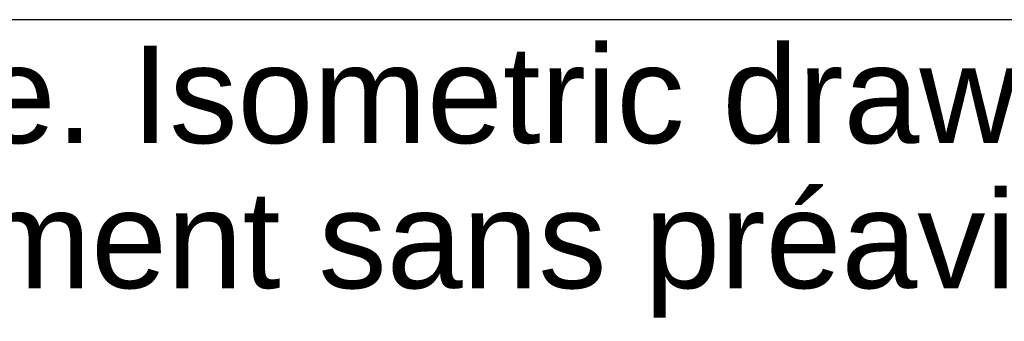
# Model space of a CAD drawing. Header units: inches. Extents: x 0 to 81.1, y 0 to 59.8.
# Tile 9 of 18: x 70.8 to 74.2, y 7 to 8. Entities that reach past the tile are written whole.
import ezdxf

# ---------------------------------------------------------------- set-up
doc = ezdxf.new("R2010")
doc.units = ezdxf.units.IN
doc.header["$MEASUREMENT"] = 0
doc.layers.add('Default', color=7, linetype='Continuous')

# ---------------------------------------------------------------- blocks, each defined once
blk = doc.blocks.new('Block13')
at = {"layer": 'Default', "color": 7, "linetype": 'Continuous'}
blk.add_line((0, 1.6479), (3.51548, 1.6479), dxfattribs=at)
at = {"layer": 'Default', "char_height": 0.07, "attachment_point": 1}
for s, insert, width in [('{\\fArial|b0||i0||c0|p34;\\C7;\\H7.e-002;\\W1.;\\T1.;Data subject to change without notice. Isometric drawing not to scale.}', (0.02984, 1.6292), 3.4863909), ('{\\fArial|b0||i0||c0|p34;\\C7;\\H7.e-002;\\W1.;\\T1.;Les données sont sujettes à changement sans préavis.}', (0.03339, 1.52502), 3.235631)]:
    blk.add_mtext(s, dxfattribs=dict(at, insert=insert, width=width))
blk = doc.blocks.new('Block11')
at = {"layer": 'Default', "color": 7}
blk.add_blockref('Block13', (0, 0), dxfattribs=at)
blk = doc.blocks.new('Block10')
at = {"layer": 'Default', "color": 7}
blk.add_blockref('Block11', (0, 0), dxfattribs=at)
blk = doc.blocks.new('Block2')
at = {"layer": 'Default', "color": 7, "xscale": 15, "yscale": 15, "zscale": 15}
blk.add_blockref('Block10', (-52.744, 0), dxfattribs=at)
blk = doc.blocks.new('Block222')
at = {"layer": 'Default', "color": 7}
blk.add_blockref('Block2', (106.578, -49.503), dxfattribs=at)

msp = doc.modelspace()

# ---------------------------------------------------------------- block references
at = {"layer": 'Default', "color": 7, "xscale": 0.325, "yscale": 0.325, "zscale": 0.325}
msp.add_blockref('Block222', (45.3678, 16.0888), dxfattribs=at)

doc.saveas('drawing.dxf')
